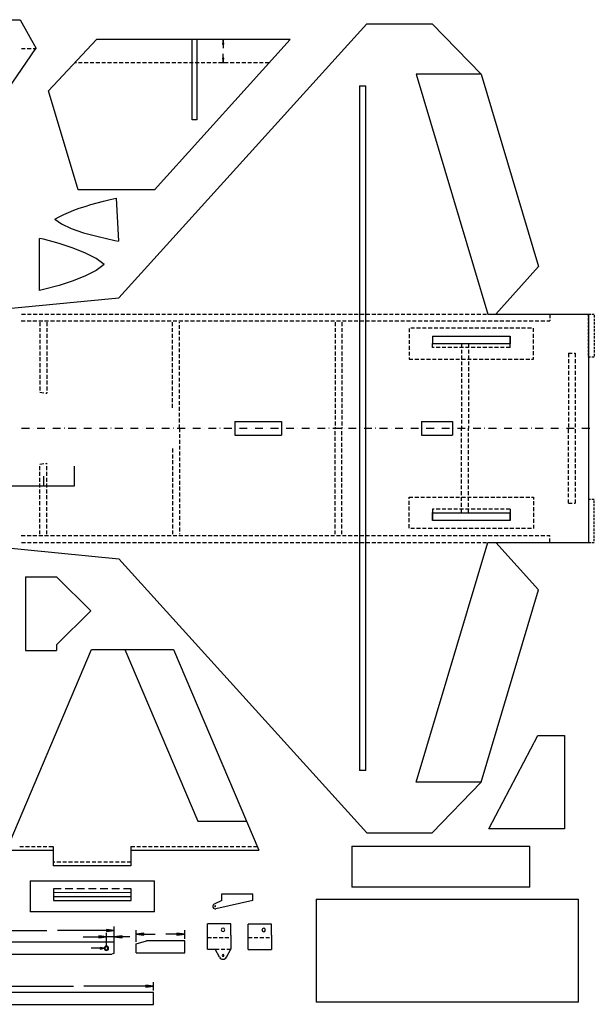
# Model space of a CAD drawing. Header units: feet. Extents: x 165 to 14477, y 395 to 10932.
# Tile 5 of 5: x 8323 to 14477, y 395 to 10932. Entities that reach past the tile are written whole.
import ezdxf

# ---------------------------------------------------------------- set-up
doc = ezdxf.new("R2010")
doc.units = ezdxf.units.FT
doc.header["$MEASUREMENT"] = 0

msp = doc.modelspace()

# ---------------------------------------------------------------- linework, layer by layer
at = {"color": 7}
for p, q in [((7714, 10932), (8327, 10932)), ((8327, 10932), (8500, 10623)), ((9386, 7957), (12040, 10889)), ((12040, 10889), (12739, 10889)), ((12739, 10889), (13265, 10348)), ((8631, 10169), (9146, 10720)), ((11220, 10720), (9146, 10720)), ((10169, 9860), (10169, 10720)), ((10222, 10720), (10222, 9860)), ((10518, 10720), (10460, 10720)), ((10502, 10720), (10495, 10670)), ((10502, 10720), (10495, 10670)), ((10495, 10670), (10508, 10670)), ((10495, 10670), (10508, 10670)), ((10502, 10670), (10502, 10720)), ((10508, 10670), (10502, 10720)), ((10502, 10720), (10502, 10670)), ((10508, 10670), (10502, 10720)), ((10502, 10670), (10502, 10626)), ((10502, 10670), (10502, 10670)), ((10502, 10670), (10502, 10670)), ((11220, 10720), (10761, 10211)), ((8093, 10039), (8495, 10623)), ((10502, 10521), (10502, 10566)), ((10518, 10471), (10460, 10471)), ((10508, 10521), (10495, 10521)), ((10495, 10521), (10502, 10471)), ((10508, 10521), (10495, 10521)), ((10495, 10521), (10502, 10471)), ((10502, 10521), (10502, 10471)), ((10502, 10471), (10508, 10521)), ((10502, 10471), (10502, 10521)), ((10502, 10521), (10502, 10521)), ((10502, 10521), (10502, 10521)), ((10502, 10471), (10508, 10521)), ((13265, 10348), (12569, 10348)), ((12569, 10348), (13337, 7781)), ((13265, 10348), (13881, 8291)), ((11962, 10224), (11962, 2896)), ((11962, 10224), (12032, 10224)), ((12032, 2896), (12032, 10224)), ((8951, 9110), (8631, 10169)), ((10761, 10211), (9767, 9110)), ((10222, 9860), (10169, 9860)), ((9767, 9110), (8951, 9110)), ((9086, 8954), (9153, 8972)), ((9153, 8972), (9221, 8990)), ((9221, 8990), (9293, 9007)), ((9293, 9007), (9355, 9021)), ((9355, 9021), (9381, 8562)), ((8795, 8847), (8847, 8870)), ((8847, 8870), (8902, 8892)), ((8902, 8892), (8961, 8914)), ((8961, 8914), (9023, 8934)), ((9023, 8934), (9086, 8954)), ((8700, 8797), (8745, 8822)), ((8700, 8797), (8772, 8746)), ((8745, 8822), (8795, 8847)), ((8772, 8746), (8875, 8698)), ((8875, 8698), (9006, 8652)), ((9006, 8652), (9164, 8610)), ((8534, 8033), (8534, 8592)), ((8577, 8582), (8534, 8592)), ((8745, 8537), (8577, 8582)), ((8897, 8488), (8745, 8537)), ((9164, 8610), (9343, 8570)), ((9343, 8570), (9381, 8562)), ((9030, 8435), (8897, 8488)), ((9142, 8376), (9030, 8435)), ((9230, 8312), (9142, 8376)), ((9142, 8249), (9030, 8191)), ((9230, 8312), (9142, 8249)), ((13421, 7781), (13881, 8291)), ((8897, 8137), (8745, 8088)), ((9030, 8191), (8897, 8137)), ((8577, 8043), (8534, 8033)), ((8745, 8088), (8577, 8043)), ((7593, 7781), (9386, 7957)), ((13337, 7781), (14415, 7781)), ((14415, 7781), (14415, 5338)), ((12743, 7545), (12743, 7463)), ((12743, 7545), (13576, 7545)), ((12743, 7545), (12743, 7463)), ((13576, 7463), (13576, 7545)), ((13576, 7545), (13576, 7463)), ((13576, 7463), (12743, 7463)), ((14200, 7362), (14241, 7362)), ((14262, 7362), (14273, 7362)), ((8541, 6946), (8582, 6939)), ((8603, 6935), (8615, 6934)), ((10627, 6633), (11126, 6633)), ((10627, 6633), (10627, 6486)), ((11126, 6633), (11126, 6486)), ((12626, 6633), (12958, 6633)), ((12626, 6633), (12626, 6486)), ((12958, 6633), (12958, 6486)), ((10627, 6486), (11126, 6486)), ((12626, 6486), (12958, 6486)), ((8541, 6174), (8582, 6181)), ((8603, 6184), (8615, 6186)), ((8911, 5943), (8911, 6154)), ((8578, 6048), (8578, 5943)), ((7579, 5943), (8911, 5943)), ((14200, 5758), (14241, 5758)), ((14262, 5758), (14273, 5758)), ((12743, 5574), (12743, 5657)), ((12743, 5654), (12743, 5572)), ((12743, 5654), (13576, 5654)), ((12743, 5654), (12743, 5572)), ((13576, 5574), (13576, 5657)), ((13576, 5572), (13576, 5654)), ((13576, 5654), (13576, 5572)), ((13576, 5572), (12743, 5572)), ((7593, 5338), (9386, 5163)), ((12569, 2772), (13337, 5338)), ((13337, 5338), (14415, 5338)), ((13421, 5338), (13881, 4829)), ((9386, 5163), (12040, 2230)), ((8386, 4970), (8559, 4970)), ((8386, 4970), (8386, 4181)), ((8559, 4970), (8719, 4970)), ((8719, 4970), (9084, 4606)), ((13265, 2772), (13881, 4829)), ((8719, 4242), (9084, 4606)), ((8719, 4242), (8719, 4183)), ((8182, 2044), (9093, 4192)), ((8386, 4181), (8719, 4183)), ((9093, 4192), (9972, 4192)), ((9450, 4192), (10231, 2356)), ((9972, 4192), (10886, 2044)), ((13348, 2273), (13873, 3272)), ((13873, 3272), (14159, 3272)), ((14159, 3272), (14159, 2273)), ((12032, 2896), (11962, 2896)), ((13265, 2772), (12569, 2772)), ((12739, 2230), (13265, 2772)), ((10231, 2356), (10753, 2356)), ((12040, 2230), (12739, 2230)), ((14159, 2273), (13348, 2273)), ((8182, 2044), (8681, 2044)), ((8681, 2044), (8681, 1877)), ((9514, 2044), (10886, 2044)), ((9514, 2044), (9514, 1877)), ((11879, 2088), (11879, 1650)), ((11879, 2088), (13786, 2088)), ((13786, 1650), (13786, 2088)), ((9514, 1877), (8681, 1877)), ((8436, 1717), (8436, 1384)), ((8436, 1717), (9768, 1717)), ((9768, 1384), (9768, 1717)), ((9518, 1590), (8685, 1591)), ((8685, 1591), (8685, 1508)), ((9518, 1508), (9518, 1590)), ((13786, 1650), (11879, 1650)), ((8685, 1508), (9518, 1508)), ((10487, 1506), (10406, 1468)), ((10820, 1506), (10423, 1418)), ((10487, 1506), (10487, 1576)), ((10487, 1576), (10820, 1576)), ((10820, 1506), (10820, 1576)), ((9768, 1384), (8436, 1384)), ((10394, 1457), (10391, 1451)), ((10391, 1451), (10391, 1444)), ((10399, 1464), (10394, 1457)), ((10406, 1468), (10399, 1464)), ((10417, 1417), (10419, 1417)), ((10419, 1417), (10420, 1417)), ((10420, 1417), (10422, 1418)), ((10422, 1418), (10423, 1418)), ((8088, 1186), (8614, 1186)), ((9254, 1186), (8727, 1186)), ((9336, 1186), (9254, 1197)), ((9254, 1197), (9254, 1175)), ((9336, 1186), (9254, 1197)), ((9254, 1197), (9254, 1175)), ((9254, 1186), (9336, 1186)), ((9254, 1175), (9336, 1186)), ((9336, 1186), (9254, 1186)), ((9254, 1186), (9254, 1186)), ((9254, 1175), (9336, 1186)), ((9254, 1017), (9254, 1161)), ((9336, 1080), (9336, 1227)), ((9336, 1019), (9336, 1161)), ((9571, 1065), (9571, 1188)), ((10091, 1095), (10091, 1188)), ((9004, 1119), (9170, 1119)), ((9254, 1119), (9170, 1130)), ((9170, 1130), (9170, 1108)), ((9254, 1119), (9170, 1130)), ((9170, 1130), (9170, 1108)), ((9170, 1119), (9254, 1119)), ((9170, 1108), (9254, 1119)), ((9254, 1119), (9170, 1119)), ((9170, 1119), (9170, 1119)), ((9170, 1108), (9254, 1119)), ((9336, 1119), (9254, 1119)), ((9420, 1130), (9336, 1119)), ((9420, 1130), (9336, 1119)), ((9420, 1119), (9336, 1119)), ((9336, 1119), (9420, 1108)), ((9336, 1119), (9420, 1119)), ((9336, 1119), (9420, 1108)), ((9420, 1108), (9420, 1130)), ((9420, 1108), (9420, 1130)), ((9503, 1119), (9420, 1119)), ((9420, 1119), (9420, 1119)), ((9654, 1158), (9571, 1147)), ((9654, 1158), (9571, 1147)), ((9654, 1147), (9571, 1147)), ((9571, 1147), (9654, 1136)), ((9571, 1147), (9654, 1147)), ((9571, 1147), (9654, 1136)), ((9654, 1136), (9654, 1158)), ((9654, 1136), (9654, 1158)), ((9654, 1147), (9774, 1147)), ((9654, 1147), (9654, 1147)), ((10007, 1147), (9887, 1147)), ((10091, 1147), (10007, 1158)), ((10007, 1158), (10007, 1136)), ((10091, 1147), (10007, 1158)), ((10007, 1158), (10007, 1136)), ((10007, 1147), (10091, 1147)), ((10007, 1136), (10091, 1147)), ((10091, 1147), (10007, 1147)), ((10007, 1147), (10007, 1147)), ((10007, 1136), (10091, 1147)), ((9230, 996), (9089, 996)), ((9230, 996), (9186, 1005)), ((9186, 1005), (9186, 987)), ((9230, 996), (9186, 1005)), ((9186, 1005), (9186, 987)), ((9186, 987), (9230, 996)), ((9186, 987), (9230, 996)), ((9186, 987), (9186, 987)), ((9186, 987), (9186, 987)), ((8237, 590), (8899, 590)), ((9673, 590), (9011, 590)), ((9756, 590), (9673, 600)), ((9673, 600), (9673, 579)), ((9756, 590), (9673, 600)), ((9673, 600), (9673, 579)), ((9673, 590), (9756, 590)), ((9673, 579), (9756, 590)), ((9756, 590), (9673, 590)), ((9673, 590), (9673, 590)), ((9673, 579), (9756, 590)), ((9756, 543), (9756, 632))]:
    msp.add_line(p, q, dxfattribs=at)
at = {"color": 5}
for p, q in [((8342, 10623), (8383, 10623)), ((8404, 10623), (8446, 10623)), ((8467, 10623), (8500, 10623)), ((8341, 7708), (8383, 7708)), ((8343, 7781), (8385, 7781)), ((8403, 7708), (8445, 7708)), ((8406, 7781), (8448, 7781)), ((8466, 7708), (8508, 7708)), ((8469, 7781), (8510, 7781)), ((8529, 7708), (8570, 7708)), ((8531, 7781), (8573, 7781)), ((8591, 7708), (8633, 7708)), ((8594, 7781), (8635, 7781)), ((8654, 7708), (8695, 7708)), ((8656, 7781), (8698, 7781)), ((8716, 7708), (8758, 7708)), ((8719, 7781), (8760, 7781)), ((8779, 7708), (8820, 7708)), ((8781, 7781), (8823, 7781)), ((8841, 7708), (8883, 7708)), ((8844, 7781), (8885, 7781)), ((8904, 7708), (8945, 7708)), ((8906, 7781), (8948, 7781)), ((8966, 7708), (9008, 7708)), ((8969, 7781), (9010, 7781)), ((9029, 7708), (9070, 7708)), ((9031, 7781), (9073, 7781)), ((9091, 7708), (9133, 7708)), ((9094, 7781), (9135, 7781)), ((9154, 7708), (9195, 7708)), ((9156, 7781), (9198, 7781)), ((9216, 7708), (9258, 7708)), ((9219, 7781), (9260, 7781)), ((9279, 7708), (9320, 7708)), ((9281, 7781), (9323, 7781)), ((9341, 7708), (9383, 7708)), ((9344, 7781), (9385, 7781)), ((9404, 7708), (9445, 7708)), ((9406, 7781), (9448, 7781)), ((9467, 7708), (9508, 7708)), ((9469, 7781), (9510, 7781)), ((9529, 7708), (9570, 7708)), ((9532, 7781), (9573, 7781)), ((9592, 7708), (9633, 7708)), ((9594, 7781), (9635, 7781)), ((9654, 7708), (9695, 7708)), ((9657, 7781), (9698, 7781)), ((9717, 7708), (9758, 7708)), ((9719, 7781), (9760, 7781)), ((9779, 7708), (9820, 7708)), ((9782, 7781), (9823, 7781)), ((9842, 7708), (9883, 7708)), ((9844, 7781), (9885, 7781)), ((9904, 7708), (9946, 7708)), ((9907, 7781), (9948, 7781)), ((9967, 7708), (10008, 7708)), ((9969, 7781), (10011, 7781)), ((10029, 7708), (10071, 7708)), ((10032, 7781), (10073, 7781)), ((10092, 7708), (10133, 7708)), ((10094, 7781), (10136, 7781)), ((10154, 7708), (10196, 7708)), ((10157, 7781), (10198, 7781)), ((10217, 7708), (10258, 7708)), ((10219, 7781), (10261, 7781)), ((10279, 7708), (10321, 7708)), ((10282, 7781), (10323, 7781)), ((10342, 7708), (10383, 7708)), ((10344, 7781), (10386, 7781)), ((10404, 7708), (10446, 7708)), ((10407, 7781), (10448, 7781)), ((10467, 7708), (10508, 7708)), ((10469, 7781), (10511, 7781)), ((10529, 7708), (10571, 7708)), ((10532, 7781), (10573, 7781)), ((10592, 7708), (10633, 7708)), ((10594, 7781), (10636, 7781)), ((10654, 7708), (10696, 7708)), ((10657, 7781), (10698, 7781)), ((10717, 7708), (10758, 7708)), ((10719, 7781), (10761, 7781)), ((10779, 7708), (10821, 7708)), ((10782, 7781), (10823, 7781)), ((10842, 7708), (10883, 7708)), ((10844, 7781), (10886, 7781)), ((10904, 7708), (10946, 7708)), ((10907, 7781), (10948, 7781)), ((10967, 7708), (11009, 7708)), ((10969, 7781), (11011, 7781)), ((11029, 7708), (11071, 7708)), ((11032, 7781), (11074, 7781)), ((11092, 7708), (11134, 7708)), ((11094, 7781), (11136, 7781)), ((11154, 7708), (11196, 7708)), ((11157, 7781), (11199, 7781)), ((11217, 7708), (11259, 7708)), ((11219, 7781), (11261, 7781)), ((11279, 7708), (11321, 7708)), ((11282, 7781), (11324, 7781)), ((11342, 7708), (11384, 7708)), ((11344, 7781), (11386, 7781)), ((11404, 7708), (11446, 7708)), ((11407, 7781), (11449, 7781)), ((11467, 7708), (11509, 7708)), ((11469, 7781), (11511, 7781)), ((11529, 7708), (11571, 7708)), ((11532, 7781), (11574, 7781)), ((11592, 7708), (11634, 7708)), ((11594, 7781), (11636, 7781)), ((11654, 7708), (11696, 7708)), ((11657, 7781), (11699, 7781)), ((11717, 7708), (11759, 7708)), ((11719, 7781), (11761, 7781)), ((11779, 7708), (11821, 7708)), ((11782, 7781), (11824, 7781)), ((11842, 7708), (11884, 7708)), ((11844, 7781), (11886, 7781)), ((11904, 7708), (11946, 7708)), ((11907, 7781), (11949, 7781)), ((11967, 7708), (12009, 7708)), ((11969, 7781), (12011, 7781)), ((12029, 7708), (12071, 7708)), ((12032, 7781), (12074, 7781)), ((12092, 7708), (12134, 7708)), ((12094, 7781), (12136, 7781)), ((12154, 7708), (12196, 7708)), ((12157, 7781), (12199, 7781)), ((12217, 7708), (12259, 7708)), ((12219, 7781), (12261, 7781)), ((12279, 7708), (12321, 7708)), ((12282, 7781), (12324, 7781)), ((12342, 7708), (12384, 7708)), ((12344, 7781), (12386, 7781)), ((12404, 7708), (12446, 7708)), ((12407, 7781), (12449, 7781)), ((12467, 7708), (12509, 7708)), ((12469, 7781), (12511, 7781)), ((12529, 7708), (12571, 7708)), ((12532, 7781), (12574, 7781)), ((12592, 7708), (12634, 7708)), ((12594, 7781), (12636, 7781)), ((12654, 7708), (12696, 7708)), ((12657, 7781), (12699, 7781)), ((12717, 7708), (12759, 7708)), ((12719, 7781), (12761, 7781)), ((12779, 7708), (12821, 7708)), ((12782, 7781), (12824, 7781)), ((12842, 7708), (12884, 7708)), ((12844, 7781), (12886, 7781)), ((12904, 7708), (12946, 7708)), ((12907, 7781), (12949, 7781)), ((12967, 7708), (13009, 7708)), ((12970, 7781), (13011, 7781)), ((13030, 7708), (13071, 7708)), ((13032, 7781), (13074, 7781)), ((13092, 7708), (13134, 7708)), ((13095, 7781), (13136, 7781)), ((13155, 7708), (13196, 7708)), ((13157, 7781), (13199, 7781)), ((13217, 7708), (13259, 7708)), ((13220, 7781), (13261, 7781)), ((13280, 7708), (13321, 7708)), ((13282, 7781), (13324, 7781)), ((13342, 7708), (13384, 7708)), ((13405, 7708), (13446, 7708)), ((13467, 7708), (13509, 7708)), ((13530, 7708), (13571, 7708)), ((13592, 7708), (13634, 7708)), ((13655, 7708), (13696, 7708)), ((13717, 7708), (13759, 7708)), ((13780, 7708), (13821, 7708)), ((13842, 7708), (13884, 7708)), ((13905, 7708), (13946, 7708)), ((13968, 7708), (13999, 7708)), ((13999, 7781), (13999, 7739)), ((13999, 7719), (13999, 7708)), ((12493, 7628), (12493, 7587)), ((12553, 7632), (12511, 7632)), ((12616, 7632), (12574, 7632)), ((12678, 7632), (12636, 7632)), ((12741, 7632), (12699, 7632)), ((12803, 7632), (12761, 7632)), ((12866, 7632), (12824, 7632)), ((12928, 7632), (12886, 7632)), ((12991, 7632), (12949, 7632)), ((13053, 7632), (13011, 7632)), ((13116, 7632), (13074, 7632)), ((13178, 7632), (13136, 7632)), ((13241, 7632), (13199, 7632)), ((13303, 7632), (13261, 7632)), ((13366, 7632), (13324, 7632)), ((13428, 7632), (13386, 7632)), ((13491, 7632), (13449, 7632)), ((13553, 7632), (13511, 7632)), ((13616, 7632), (13574, 7632)), ((13678, 7632), (13636, 7632)), ((13741, 7632), (13699, 7632)), ((13803, 7632), (13761, 7632)), ((13825, 7632), (13824, 7632)), ((13825, 7592), (13825, 7632)), ((12493, 7566), (12493, 7524)), ((12493, 7503), (12493, 7462)), ((13825, 7529), (13825, 7570)), ((13825, 7467), (13825, 7508)), ((12493, 7441), (12493, 7399)), ((12493, 7378), (12493, 7337)), ((12743, 7425), (12743, 7465)), ((12763, 7425), (12743, 7425)), ((12826, 7425), (12784, 7425)), ((12888, 7425), (12846, 7425)), ((12951, 7425), (12909, 7425)), ((13013, 7425), (12971, 7425)), ((13076, 7425), (13034, 7425)), ((13138, 7425), (13096, 7425)), ((13201, 7425), (13159, 7425)), ((13263, 7425), (13221, 7425)), ((13326, 7425), (13284, 7425)), ((13388, 7425), (13346, 7425)), ((13451, 7425), (13409, 7425)), ((13513, 7425), (13471, 7425)), ((13576, 7425), (13534, 7425)), ((13576, 7425), (13576, 7465)), ((13825, 7404), (13825, 7445)), ((13825, 7342), (13825, 7383)), ((12493, 7316), (12493, 7298)), ((12493, 7298), (12535, 7298)), ((12556, 7298), (12597, 7298)), ((12618, 7298), (12660, 7298)), ((12681, 7298), (12722, 7298)), ((12743, 7298), (12785, 7298)), ((12806, 7298), (12847, 7298)), ((12868, 7298), (12910, 7298)), ((12931, 7298), (12972, 7298)), ((12993, 7298), (13035, 7298)), ((13056, 7298), (13097, 7298)), ((13118, 7298), (13160, 7298)), ((13181, 7298), (13222, 7298)), ((13243, 7298), (13285, 7298)), ((13306, 7298), (13347, 7298)), ((13368, 7298), (13410, 7298)), ((13431, 7298), (13472, 7298)), ((13494, 7298), (13535, 7298)), ((13556, 7298), (13597, 7298)), ((13619, 7298), (13660, 7298)), ((13681, 7298), (13722, 7298)), ((13744, 7298), (13785, 7298)), ((13806, 7298), (13825, 7298)), ((13825, 7298), (13825, 7320)), ((8343, 6560), (8427, 6560)), ((8468, 6560), (8469, 6560)), ((8468, 6559), (8468, 6560)), ((8469, 6559), (8468, 6559)), ((8469, 6560), (8469, 6559)), ((8510, 6560), (8594, 6560)), ((8635, 6560), (8636, 6560)), ((8635, 6559), (8635, 6560)), ((8636, 6559), (8635, 6559)), ((8636, 6560), (8636, 6559)), ((8677, 6560), (8760, 6560)), ((8801, 6560), (8802, 6560)), ((8801, 6559), (8801, 6560)), ((8802, 6559), (8801, 6559)), ((8802, 6560), (8802, 6559)), ((8844, 6560), (8927, 6560)), ((8968, 6560), (8969, 6560)), ((8968, 6559), (8968, 6560)), ((8969, 6559), (8968, 6559)), ((8969, 6560), (8969, 6559)), ((9010, 6560), (9094, 6560)), ((9135, 6560), (9136, 6560)), ((9135, 6559), (9135, 6560)), ((9136, 6559), (9135, 6559)), ((9136, 6560), (9136, 6559)), ((9177, 6560), (9260, 6560)), ((9301, 6560), (9303, 6560)), ((9301, 6559), (9301, 6560)), ((9303, 6559), (9301, 6559)), ((9303, 6560), (9303, 6559)), ((9344, 6560), (9427, 6560)), ((9468, 6560), (9469, 6560)), ((9468, 6559), (9468, 6560)), ((9469, 6559), (9468, 6559)), ((9469, 6560), (9469, 6559)), ((9510, 6560), (9594, 6560)), ((9635, 6560), (9636, 6560)), ((9635, 6559), (9635, 6560)), ((9636, 6559), (9635, 6559)), ((9636, 6560), (9636, 6559)), ((9677, 6560), (9760, 6560)), ((9802, 6560), (9803, 6560)), ((9802, 6559), (9802, 6560)), ((9803, 6559), (9802, 6559)), ((9803, 6560), (9803, 6559)), ((9844, 6560), (9927, 6560)), ((9968, 6560), (9969, 6560)), ((9968, 6559), (9968, 6560)), ((9969, 6559), (9968, 6559)), ((9969, 6560), (9969, 6559)), ((10011, 6560), (10094, 6560)), ((10135, 6560), (10136, 6560)), ((10135, 6559), (10135, 6560)), ((10136, 6559), (10135, 6559)), ((10136, 6560), (10136, 6559)), ((10177, 6560), (10261, 6560)), ((10302, 6560), (10303, 6560)), ((10302, 6559), (10302, 6560)), ((10303, 6559), (10302, 6559)), ((10303, 6560), (10303, 6559)), ((10344, 6560), (10427, 6560)), ((10468, 6560), (10469, 6560)), ((10468, 6559), (10468, 6560)), ((10469, 6559), (10468, 6559)), ((10469, 6560), (10469, 6559)), ((10511, 6560), (10594, 6560)), ((10635, 6560), (10636, 6560)), ((10635, 6559), (10635, 6560)), ((10636, 6559), (10635, 6559)), ((10636, 6560), (10636, 6559)), ((10677, 6560), (10761, 6560)), ((10802, 6560), (10803, 6560)), ((10802, 6559), (10802, 6560)), ((10803, 6559), (10802, 6559)), ((10803, 6560), (10803, 6559)), ((10844, 6560), (10927, 6560)), ((10969, 6560), (10970, 6560)), ((10969, 6559), (10969, 6560)), ((10970, 6559), (10969, 6559)), ((10970, 6560), (10970, 6559)), ((11011, 6560), (11094, 6560)), ((11135, 6560), (11136, 6560)), ((11135, 6559), (11135, 6560)), ((11136, 6559), (11135, 6559)), ((11136, 6560), (11136, 6559)), ((11177, 6560), (11261, 6560)), ((11302, 6560), (11303, 6560)), ((11302, 6559), (11302, 6560)), ((11303, 6559), (11302, 6559)), ((11303, 6560), (11303, 6559)), ((11344, 6560), (11427, 6560)), ((11469, 6560), (11470, 6560)), ((11469, 6559), (11469, 6560)), ((11470, 6559), (11469, 6559)), ((11470, 6560), (11470, 6559)), ((11511, 6560), (11594, 6560)), ((11635, 6560), (11636, 6560)), ((11635, 6559), (11635, 6560)), ((11636, 6559), (11635, 6559)), ((11636, 6560), (11636, 6559)), ((11678, 6560), (11761, 6560)), ((11802, 6560), (11803, 6560)), ((11802, 6559), (11802, 6560)), ((11803, 6559), (11802, 6559)), ((11803, 6560), (11803, 6559)), ((11844, 6560), (11928, 6560)), ((11969, 6560), (11970, 6560)), ((11969, 6559), (11969, 6560)), ((11970, 6559), (11969, 6559)), ((11970, 6560), (11970, 6559)), ((12011, 6560), (12094, 6560)), ((12135, 6560), (12137, 6560)), ((12135, 6559), (12135, 6560)), ((12137, 6559), (12135, 6559)), ((12137, 6560), (12137, 6559)), ((12178, 6560), (12261, 6560)), ((12302, 6560), (12303, 6560)), ((12302, 6559), (12302, 6560)), ((12303, 6559), (12302, 6559)), ((12303, 6560), (12303, 6559)), ((12344, 6560), (12428, 6560)), ((12469, 6560), (12470, 6560)), ((12469, 6559), (12469, 6560)), ((12470, 6559), (12469, 6559)), ((12470, 6560), (12470, 6559)), ((12511, 6560), (12594, 6560)), ((12636, 6560), (12637, 6560)), ((12636, 6559), (12636, 6560)), ((12637, 6559), (12636, 6559)), ((12637, 6560), (12637, 6559)), ((12678, 6560), (12761, 6560)), ((12802, 6560), (12803, 6560)), ((12802, 6559), (12802, 6560)), ((12803, 6559), (12802, 6559)), ((12803, 6560), (12803, 6559)), ((12844, 6560), (12928, 6560)), ((12969, 6560), (12970, 6560)), ((12969, 6559), (12969, 6560)), ((12970, 6559), (12969, 6559)), ((12970, 6560), (12970, 6559)), ((13011, 6560), (13095, 6560)), ((13136, 6560), (13137, 6560)), ((13136, 6559), (13136, 6560)), ((13137, 6559), (13136, 6559)), ((13137, 6560), (13137, 6559)), ((13178, 6560), (13261, 6560)), ((13302, 6560), (13303, 6560)), ((13302, 6559), (13302, 6560)), ((13303, 6559), (13302, 6559)), ((13303, 6560), (13303, 6559)), ((13345, 6560), (13428, 6560)), ((13469, 6560), (13470, 6560)), ((13469, 6559), (13469, 6560)), ((13470, 6559), (13469, 6559)), ((13470, 6560), (13470, 6559)), ((13511, 6560), (13595, 6560)), ((13636, 6560), (13637, 6560)), ((13636, 6559), (13636, 6560)), ((13637, 6559), (13636, 6559)), ((13637, 6560), (13637, 6559)), ((13678, 6560), (13761, 6560)), ((13802, 6560), (13804, 6560)), ((13802, 6559), (13802, 6560)), ((13804, 6559), (13802, 6559)), ((13804, 6560), (13804, 6559)), ((13845, 6560), (13928, 6560)), ((13969, 6560), (13970, 6560)), ((13969, 6559), (13969, 6560)), ((13970, 6559), (13969, 6559)), ((13970, 6560), (13970, 6559)), ((14011, 6560), (14095, 6560)), ((14136, 6560), (14137, 6560)), ((14136, 6559), (14136, 6560)), ((14137, 6559), (14136, 6559)), ((14137, 6560), (14137, 6559)), ((14178, 6560), (14261, 6560)), ((14303, 6560), (14304, 6560)), ((14303, 6559), (14303, 6560)), ((14304, 6559), (14303, 6559)), ((14304, 6560), (14304, 6559)), ((14345, 6560), (14428, 6560)), ((12493, 5821), (12535, 5821)), ((12493, 5804), (12493, 5821)), ((12556, 5821), (12597, 5821)), ((12618, 5821), (12660, 5821)), ((12681, 5821), (12722, 5821)), ((12743, 5821), (12785, 5821)), ((12806, 5821), (12847, 5821)), ((12868, 5821), (12910, 5821)), ((12931, 5821), (12972, 5821)), ((12993, 5821), (13035, 5821)), ((13056, 5821), (13097, 5821)), ((13118, 5821), (13160, 5821)), ((13181, 5821), (13222, 5821)), ((13243, 5821), (13285, 5821)), ((13306, 5821), (13347, 5821)), ((13368, 5821), (13410, 5821)), ((13431, 5821), (13472, 5821)), ((13494, 5821), (13535, 5821)), ((13556, 5821), (13597, 5821)), ((13619, 5821), (13660, 5821)), ((13681, 5821), (13722, 5821)), ((13744, 5821), (13785, 5821)), ((13806, 5821), (13825, 5821)), ((13825, 5821), (13825, 5799)), ((12493, 5741), (12493, 5783)), ((12493, 5679), (12493, 5721)), ((12763, 5694), (12743, 5694)), ((12743, 5694), (12743, 5654)), ((12826, 5694), (12784, 5694)), ((12888, 5694), (12846, 5694)), ((12951, 5694), (12909, 5694)), ((13013, 5694), (12971, 5694)), ((13076, 5694), (13034, 5694)), ((13138, 5694), (13096, 5694)), ((13201, 5694), (13159, 5694)), ((13263, 5694), (13221, 5694)), ((13326, 5694), (13284, 5694)), ((13388, 5694), (13346, 5694)), ((13451, 5694), (13409, 5694)), ((13513, 5694), (13471, 5694)), ((13576, 5694), (13534, 5694)), ((13576, 5694), (13576, 5654)), ((13825, 5778), (13825, 5737)), ((13825, 5716), (13825, 5674)), ((12493, 5616), (12493, 5658)), ((12493, 5554), (12493, 5596)), ((13825, 5653), (13825, 5612)), ((13825, 5591), (13825, 5549)), ((12493, 5491), (12493, 5533)), ((12553, 5488), (12511, 5488)), ((12616, 5488), (12574, 5488)), ((12678, 5488), (12636, 5488)), ((12741, 5488), (12699, 5488)), ((12803, 5488), (12761, 5488)), ((12866, 5488), (12824, 5488)), ((12928, 5488), (12886, 5488)), ((12991, 5488), (12949, 5488)), ((13053, 5488), (13011, 5488)), ((13116, 5488), (13074, 5488)), ((13178, 5488), (13136, 5488)), ((13241, 5488), (13199, 5488)), ((13303, 5488), (13261, 5488)), ((13366, 5488), (13324, 5488)), ((13428, 5488), (13386, 5488)), ((13491, 5488), (13449, 5488)), ((13553, 5488), (13511, 5488)), ((13616, 5488), (13574, 5488)), ((13678, 5488), (13636, 5488)), ((13741, 5488), (13699, 5488)), ((13803, 5488), (13761, 5488)), ((13825, 5488), (13824, 5488)), ((13825, 5528), (13825, 5488)), ((8341, 5412), (8383, 5412)), ((8403, 5412), (8445, 5412)), ((8466, 5412), (8508, 5412)), ((8529, 5412), (8570, 5412)), ((8591, 5412), (8633, 5412)), ((8654, 5412), (8695, 5412)), ((8716, 5412), (8758, 5412)), ((8779, 5412), (8820, 5412)), ((8841, 5412), (8883, 5412)), ((8904, 5412), (8945, 5412)), ((8966, 5412), (9008, 5412)), ((9029, 5412), (9070, 5412)), ((9091, 5412), (9133, 5412)), ((9154, 5412), (9195, 5412)), ((9216, 5412), (9258, 5412)), ((9279, 5412), (9320, 5412)), ((9341, 5412), (9383, 5412)), ((9404, 5412), (9445, 5412)), ((9467, 5412), (9508, 5412)), ((9529, 5412), (9570, 5412)), ((9592, 5412), (9633, 5412)), ((9654, 5412), (9695, 5412)), ((9717, 5412), (9758, 5412)), ((9779, 5412), (9820, 5412)), ((9842, 5412), (9883, 5412)), ((9904, 5412), (9946, 5412)), ((9967, 5412), (10008, 5412)), ((10029, 5412), (10071, 5412)), ((10092, 5412), (10133, 5412)), ((10154, 5412), (10196, 5412)), ((10217, 5412), (10258, 5412)), ((10279, 5412), (10321, 5412)), ((10342, 5412), (10383, 5412)), ((10404, 5412), (10446, 5412)), ((10467, 5412), (10508, 5412)), ((10529, 5412), (10571, 5412)), ((10592, 5412), (10633, 5412)), ((10654, 5412), (10696, 5412)), ((10717, 5412), (10758, 5412)), ((10779, 5412), (10821, 5412)), ((10842, 5412), (10883, 5412)), ((10904, 5412), (10946, 5412)), ((10967, 5412), (11009, 5412)), ((11029, 5412), (11071, 5412)), ((11092, 5412), (11134, 5412)), ((11154, 5412), (11196, 5412)), ((11217, 5412), (11259, 5412)), ((11279, 5412), (11321, 5412)), ((11342, 5412), (11384, 5412)), ((11404, 5412), (11446, 5412)), ((11467, 5412), (11509, 5412)), ((11529, 5412), (11571, 5412)), ((11592, 5412), (11634, 5412)), ((11654, 5412), (11696, 5412)), ((11717, 5412), (11759, 5412)), ((11779, 5412), (11821, 5412)), ((11842, 5412), (11884, 5412)), ((11904, 5412), (11946, 5412)), ((11967, 5412), (12009, 5412)), ((12029, 5412), (12071, 5412)), ((12092, 5412), (12134, 5412)), ((12154, 5412), (12196, 5412)), ((12217, 5412), (12259, 5412)), ((12279, 5412), (12321, 5412)), ((12342, 5412), (12384, 5412)), ((12404, 5412), (12446, 5412)), ((12467, 5412), (12509, 5412)), ((12529, 5412), (12571, 5412)), ((12592, 5412), (12634, 5412)), ((12654, 5412), (12696, 5412)), ((12717, 5412), (12759, 5412)), ((12779, 5412), (12821, 5412)), ((12842, 5412), (12884, 5412)), ((12904, 5412), (12946, 5412)), ((12967, 5412), (13009, 5412)), ((13030, 5412), (13071, 5412)), ((13092, 5412), (13134, 5412)), ((13155, 5412), (13196, 5412)), ((13217, 5412), (13259, 5412)), ((13280, 5412), (13321, 5412)), ((13342, 5412), (13384, 5412)), ((13405, 5412), (13446, 5412)), ((13467, 5412), (13509, 5412)), ((13530, 5412), (13571, 5412)), ((13592, 5412), (13634, 5412)), ((13655, 5412), (13696, 5412)), ((13717, 5412), (13759, 5412)), ((13780, 5412), (13821, 5412)), ((13842, 5412), (13884, 5412)), ((13905, 5412), (13946, 5412)), ((13968, 5412), (13999, 5412)), ((13999, 5401), (13999, 5412)), ((13999, 5338), (13999, 5380)), ((8343, 5338), (8385, 5338)), ((8406, 5338), (8448, 5338)), ((8469, 5338), (8510, 5338)), ((8531, 5338), (8573, 5338)), ((8594, 5338), (8635, 5338)), ((8656, 5338), (8698, 5338)), ((8719, 5338), (8760, 5338)), ((8781, 5338), (8823, 5338)), ((8844, 5338), (8885, 5338)), ((8906, 5338), (8948, 5338)), ((8969, 5338), (9010, 5338)), ((9031, 5338), (9073, 5338)), ((9094, 5338), (9135, 5338)), ((9156, 5338), (9198, 5338)), ((9219, 5338), (9260, 5338)), ((9281, 5338), (9323, 5338)), ((9344, 5338), (9385, 5338)), ((9406, 5338), (9448, 5338)), ((9469, 5338), (9510, 5338)), ((9532, 5338), (9573, 5338)), ((9594, 5338), (9635, 5338)), ((9657, 5338), (9698, 5338)), ((9719, 5338), (9760, 5338)), ((9782, 5338), (9823, 5338)), ((9844, 5338), (9885, 5338)), ((9907, 5338), (9948, 5338)), ((9969, 5338), (10011, 5338)), ((10032, 5338), (10073, 5338)), ((10094, 5338), (10136, 5338)), ((10157, 5338), (10198, 5338)), ((10219, 5338), (10261, 5338)), ((10282, 5338), (10323, 5338)), ((10344, 5338), (10386, 5338)), ((10407, 5338), (10448, 5338)), ((10469, 5338), (10511, 5338)), ((10532, 5338), (10573, 5338)), ((10594, 5338), (10636, 5338)), ((10657, 5338), (10698, 5338)), ((10719, 5338), (10761, 5338)), ((10782, 5338), (10823, 5338)), ((10844, 5338), (10886, 5338)), ((10907, 5338), (10948, 5338)), ((10969, 5338), (11011, 5338)), ((11032, 5338), (11074, 5338)), ((11094, 5338), (11136, 5338)), ((11157, 5338), (11199, 5338)), ((11219, 5338), (11261, 5338)), ((11282, 5338), (11324, 5338)), ((11344, 5338), (11386, 5338)), ((11407, 5338), (11449, 5338)), ((11469, 5338), (11511, 5338)), ((11532, 5338), (11574, 5338)), ((11594, 5338), (11636, 5338)), ((11657, 5338), (11699, 5338)), ((11719, 5338), (11761, 5338)), ((11782, 5338), (11824, 5338)), ((11844, 5338), (11886, 5338)), ((11907, 5338), (11949, 5338)), ((11969, 5338), (12011, 5338)), ((12032, 5338), (12074, 5338)), ((12094, 5338), (12136, 5338)), ((12157, 5338), (12199, 5338)), ((12219, 5338), (12261, 5338)), ((12282, 5338), (12324, 5338)), ((12344, 5338), (12386, 5338)), ((12407, 5338), (12449, 5338)), ((12469, 5338), (12511, 5338)), ((12532, 5338), (12574, 5338)), ((12594, 5338), (12636, 5338)), ((12657, 5338), (12699, 5338)), ((12719, 5338), (12761, 5338)), ((12782, 5338), (12824, 5338)), ((12844, 5338), (12886, 5338)), ((12907, 5338), (12949, 5338)), ((12970, 5338), (13011, 5338)), ((13032, 5338), (13074, 5338)), ((13095, 5338), (13136, 5338)), ((13157, 5338), (13199, 5338)), ((13220, 5338), (13261, 5338)), ((13282, 5338), (13324, 5338)), ((11500, 1519), (11500, 420)), ((11500, 1519), (14308, 1519)), ((14308, 420), (14308, 1519)), ((10585, 1255), (10335, 1255)), ((10335, 985), (10335, 1255)), ((10585, 1137), (10585, 1255)), ((11021, 1253), (10771, 1253)), ((10771, 983), (10771, 1253)), ((11021, 1135), (11021, 1253)), ((9336, 1059), (8005, 1059)), ((9336, 941), (9336, 1059)), ((9571, 1044), (9683, 1074)), ((9840, 1074), (9683, 1074)), ((10091, 1074), (9840, 1074)), ((10091, 948), (10091, 1074)), ((10335, 1109), (10377, 1109)), ((10397, 1109), (10439, 1109)), ((10460, 1109), (10502, 1109)), ((10522, 1109), (10564, 1109)), ((10585, 1137), (10585, 985)), ((10771, 1109), (10812, 1109)), ((10833, 1109), (10875, 1109)), ((10896, 1109), (10937, 1109)), ((10958, 1109), (11000, 1109)), ((11021, 1135), (11021, 983)), ((9238, 1002), (9237, 996)), ((9237, 996), (9238, 989)), ((9241, 1007), (9238, 1002)), ((9238, 989), (9242, 983)), ((9247, 1011), (9241, 1007)), ((9242, 983), (9247, 980)), ((9253, 1012), (9247, 1011)), ((9247, 980), (9253, 979)), ((9262, 1017), (9253, 1018)), ((9253, 973), (9262, 975)), ((9269, 1013), (9262, 1017)), ((9262, 975), (9271, 980)), ((9275, 1005), (9269, 1013)), ((9271, 980), (9275, 987)), ((9276, 996), (9275, 1005)), ((9275, 987), (9276, 996)), ((9571, 948), (9571, 1044)), ((10335, 985), (10418, 985)), ((10464, 899), (10418, 985)), ((10418, 985), (10459, 985)), ((10481, 985), (10522, 985)), ((10538, 899), (10585, 985)), ((10543, 985), (10585, 985)), ((10771, 983), (11021, 983)), ((8005, 932), (9310, 932)), ((9336, 941), (9314, 932)), ((9571, 948), (9840, 948)), ((9840, 948), (10091, 948)), ((10501, 877), (10512, 879)), ((10512, 879), (10524, 884)), ((10524, 884), (10531, 891)), ((10531, 891), (10537, 899)), ((9756, 522), (8154, 522)), ((9756, 395), (9756, 522)), ((8154, 395), (9756, 395)), ((14308, 420), (11500, 420))]:
    msp.add_line(p, q, dxfattribs=at)
at = {"color": 6}
for p, q in [((8932, 10471), (8913, 10471)), ((8994, 10471), (8953, 10471)), ((9057, 10471), (9015, 10471)), ((9119, 10471), (9078, 10471)), ((9182, 10471), (9140, 10471)), ((9244, 10471), (9203, 10471)), ((9307, 10471), (9265, 10471)), ((9369, 10471), (9328, 10471)), ((9432, 10471), (9390, 10471)), ((9494, 10471), (9453, 10471)), ((9557, 10471), (9515, 10471)), ((9619, 10471), (9578, 10471)), ((9682, 10471), (9640, 10471)), ((9744, 10471), (9703, 10471)), ((9807, 10471), (9765, 10471)), ((9869, 10471), (9828, 10471)), ((9932, 10471), (9890, 10471)), ((9994, 10471), (9953, 10471)), ((10057, 10471), (10016, 10471)), ((10119, 10471), (10078, 10471)), ((10182, 10471), (10141, 10471)), ((10244, 10471), (10203, 10471)), ((10307, 10471), (10266, 10471)), ((10369, 10471), (10328, 10471)), ((10432, 10471), (10391, 10471)), ((10495, 10471), (10453, 10471)), ((10557, 10471), (10516, 10471)), ((10620, 10471), (10578, 10471)), ((10682, 10471), (10641, 10471)), ((10745, 10471), (10703, 10471)), ((10807, 10471), (10766, 10471)), ((10870, 10471), (10828, 10471)), ((10932, 10471), (10891, 10471)), ((10995, 10471), (10953, 10471))]:
    msp.add_line(p, q, dxfattribs=at)
at = {"color": 1}
for p, q in [((8541, 7695), (8541, 7653)), ((8615, 7695), (8615, 7653)), ((9961, 7653), (9961, 7695)), ((10034, 7685), (10034, 7695)), ((11701, 7695), (11701, 7653)), ((11774, 7695), (11774, 7653)), ((8541, 7632), (8541, 7590)), ((8615, 7632), (8615, 7590)), ((9961, 7590), (9961, 7632)), ((10034, 7623), (10034, 7664)), ((10034, 7560), (10034, 7602)), ((11701, 7632), (11701, 7590)), ((11774, 7632), (11774, 7590)), ((8541, 7570), (8541, 7528)), ((8541, 7507), (8541, 7465)), ((8615, 7570), (8615, 7528)), ((8615, 7507), (8615, 7465)), ((9961, 7528), (9961, 7570)), ((9961, 7465), (9961, 7507)), ((10034, 7498), (10034, 7539)), ((11701, 7570), (11701, 7528)), ((11701, 7507), (11701, 7465)), ((11774, 7570), (11774, 7528)), ((11774, 7507), (11774, 7465)), ((8541, 7445), (8541, 7403)), ((8541, 7382), (8541, 7340)), ((8615, 7445), (8615, 7403)), ((8615, 7382), (8615, 7340)), ((9961, 7403), (9961, 7445)), ((9961, 7340), (9961, 7382)), ((10034, 7435), (10034, 7477)), ((10034, 7373), (10034, 7414)), ((11701, 7445), (11701, 7403)), ((11701, 7382), (11701, 7340)), ((11774, 7445), (11774, 7403)), ((11774, 7382), (11774, 7340)), ((13056, 7463), (13056, 7421)), ((13056, 7400), (13056, 7359)), ((13129, 7463), (13129, 7421)), ((13129, 7400), (13129, 7359)), ((8541, 7320), (8541, 7278)), ((8615, 7320), (8615, 7278)), ((9961, 7278), (9961, 7320)), ((10034, 7310), (10034, 7352)), ((10034, 7248), (10034, 7289)), ((11701, 7320), (11701, 7278)), ((11774, 7320), (11774, 7278)), ((13056, 7338), (13056, 7296)), ((13056, 7275), (13056, 7234)), ((13129, 7338), (13129, 7296)), ((13129, 7275), (13129, 7234)), ((14200, 7362), (14200, 7320)), ((14200, 7299), (14200, 7258)), ((14273, 7362), (14273, 7320)), ((14273, 7362), (14273, 7320)), ((14273, 7299), (14273, 7258)), ((14273, 7299), (14273, 7258)), ((8541, 7257), (8541, 7215)), ((8541, 7195), (8541, 7153)), ((8615, 7257), (8615, 7215)), ((8615, 7195), (8615, 7153)), ((9961, 7215), (9961, 7257)), ((9961, 7153), (9961, 7195)), ((10034, 7185), (10034, 7226)), ((11701, 7257), (11701, 7215)), ((11701, 7195), (11701, 7153)), ((11774, 7257), (11774, 7215)), ((11774, 7195), (11774, 7153)), ((13056, 7213), (13056, 7171)), ((13129, 7213), (13129, 7171)), ((14200, 7236), (14200, 7195)), ((14200, 7174), (14200, 7133)), ((14273, 7236), (14273, 7195)), ((14273, 7236), (14273, 7195)), ((14273, 7174), (14273, 7133)), ((14273, 7174), (14273, 7133)), ((8541, 7132), (8541, 7090)), ((8541, 7070), (8541, 7028)), ((8615, 7132), (8615, 7090)), ((8615, 7070), (8615, 7028)), ((9961, 7090), (9961, 7132)), ((9961, 7028), (9961, 7070)), ((10034, 7123), (10034, 7164)), ((10034, 7060), (10034, 7101)), ((11701, 7132), (11701, 7090)), ((11701, 7070), (11701, 7028)), ((11774, 7132), (11774, 7090)), ((11774, 7070), (11774, 7028)), ((13056, 7150), (13056, 7109)), ((13056, 7088), (13056, 7046)), ((13129, 7150), (13129, 7109)), ((13129, 7088), (13129, 7046)), ((14200, 7111), (14200, 7070)), ((14273, 7111), (14273, 7070)), ((14273, 7111), (14273, 7070)), ((8541, 7007), (8541, 6965)), ((8615, 7007), (8615, 6965)), ((9961, 6965), (9961, 7007)), ((10034, 6998), (10034, 7039)), ((10034, 6935), (10034, 6976)), ((11701, 7007), (11701, 6965)), ((11774, 7007), (11774, 6965)), ((13056, 7025), (13056, 6984)), ((13056, 6963), (13056, 6921)), ((13129, 7025), (13129, 6984)), ((13129, 6963), (13129, 6921)), ((14200, 7049), (14200, 7008)), ((14200, 6986), (14200, 6945)), ((14273, 7049), (14273, 7008)), ((14273, 7049), (14273, 7008)), ((14273, 6986), (14273, 6945)), ((14273, 6986), (14273, 6945)), ((8615, 6945), (8615, 6934)), ((9961, 6903), (9961, 6945)), ((9961, 6840), (9961, 6882)), ((10034, 6873), (10034, 6914)), ((10034, 6810), (10034, 6851)), ((11701, 6945), (11701, 6903)), ((11701, 6882), (11701, 6840)), ((11774, 6945), (11774, 6903)), ((11774, 6882), (11774, 6840)), ((13056, 6900), (13056, 6859)), ((13129, 6900), (13129, 6859)), ((14200, 6924), (14200, 6883)), ((14200, 6861), (14200, 6820)), ((14273, 6924), (14273, 6883)), ((14273, 6924), (14273, 6883)), ((14273, 6861), (14273, 6820)), ((14273, 6861), (14273, 6820)), ((9961, 6778), (9961, 6820)), ((10034, 6747), (10034, 6789)), ((11701, 6820), (11701, 6778)), ((11701, 6757), (11701, 6715)), ((11774, 6820), (11774, 6778)), ((11774, 6757), (11774, 6715)), ((13056, 6838), (13056, 6796)), ((13056, 6775), (13056, 6734)), ((13129, 6838), (13129, 6796)), ((13129, 6775), (13129, 6734)), ((14200, 6799), (14200, 6757)), ((14273, 6799), (14273, 6757)), ((14273, 6799), (14273, 6757)), ((10034, 6685), (10034, 6726)), ((10034, 6622), (10034, 6664)), ((11701, 6695), (11701, 6653)), ((11774, 6695), (11774, 6653)), ((13056, 6712), (13056, 6671)), ((13056, 6650), (13056, 6609)), ((13129, 6712), (13129, 6671)), ((13129, 6650), (13129, 6609)), ((14200, 6736), (14200, 6695)), ((14200, 6674), (14200, 6632)), ((14273, 6736), (14273, 6695)), ((14273, 6736), (14273, 6695)), ((14273, 6674), (14273, 6632)), ((14273, 6674), (14273, 6632)), ((10034, 6560), (10034, 6601)), ((10034, 6560), (10034, 6518)), ((11701, 6632), (11701, 6590)), ((11701, 6570), (11701, 6560)), ((11701, 6550), (11701, 6560)), ((11774, 6632), (11774, 6590)), ((11774, 6570), (11774, 6560)), ((11774, 6550), (11774, 6560)), ((13056, 6587), (13056, 6560)), ((13056, 6532), (13056, 6560)), ((13129, 6587), (13129, 6560)), ((13129, 6532), (13129, 6560)), ((14200, 6611), (14200, 6570)), ((14200, 6508), (14200, 6550)), ((14273, 6611), (14273, 6570)), ((14273, 6611), (14273, 6570)), ((14273, 6549), (14273, 6507)), ((10034, 6497), (10034, 6456)), ((10034, 6435), (10034, 6393)), ((11701, 6487), (11701, 6529)), ((11701, 6425), (11701, 6467)), ((11774, 6487), (11774, 6529)), ((11774, 6425), (11774, 6467)), ((13056, 6470), (13056, 6511)), ((13056, 6407), (13056, 6449)), ((13129, 6470), (13129, 6511)), ((13129, 6407), (13129, 6449)), ((14200, 6446), (14200, 6487)), ((14273, 6486), (14273, 6445)), ((9961, 6342), (9961, 6300)), ((10034, 6372), (10034, 6331)), ((11701, 6362), (11701, 6404)), ((11701, 6300), (11701, 6342)), ((11774, 6362), (11774, 6404)), ((11774, 6300), (11774, 6342)), ((13056, 6345), (13056, 6386)), ((13056, 6282), (13056, 6324)), ((13129, 6345), (13129, 6386)), ((13129, 6282), (13129, 6324)), ((14200, 6383), (14200, 6425)), ((14200, 6321), (14200, 6362)), ((14273, 6424), (14273, 6382)), ((14273, 6361), (14273, 6320)), ((9961, 6279), (9961, 6237)), ((9961, 6217), (9961, 6175)), ((10034, 6310), (10034, 6268)), ((10034, 6247), (10034, 6206)), ((11701, 6237), (11701, 6279)), ((11701, 6175), (11701, 6217)), ((11774, 6237), (11774, 6279)), ((11774, 6175), (11774, 6217)), ((13056, 6220), (13056, 6261)), ((13129, 6220), (13129, 6261)), ((14200, 6258), (14200, 6300)), ((14200, 6196), (14200, 6237)), ((14273, 6299), (14273, 6257)), ((14273, 6236), (14273, 6195)), ((8541, 6112), (8541, 6154)), ((8615, 6175), (8615, 6186)), ((8615, 6112), (8615, 6154)), ((9961, 6154), (9961, 6112)), ((10034, 6185), (10034, 6143)), ((10034, 6122), (10034, 6081)), ((11701, 6112), (11701, 6154)), ((11774, 6112), (11774, 6154)), ((13056, 6157), (13056, 6198)), ((13056, 6095), (13056, 6136)), ((13129, 6157), (13129, 6198)), ((13129, 6095), (13129, 6136)), ((14200, 6133), (14200, 6175)), ((14200, 6071), (14200, 6112)), ((14273, 6174), (14273, 6132)), ((14273, 6111), (14273, 6070)), ((8541, 6050), (8541, 6092)), ((8541, 5987), (8541, 6029)), ((8615, 6050), (8615, 6092)), ((8615, 5987), (8615, 6029)), ((9961, 6092), (9961, 6050)), ((9961, 6029), (9961, 5987)), ((10034, 6060), (10034, 6018)), ((11701, 6050), (11701, 6092)), ((11701, 5987), (11701, 6029)), ((11774, 6050), (11774, 6092)), ((11774, 5987), (11774, 6029)), ((13056, 6032), (13056, 6073)), ((13056, 5970), (13056, 6011)), ((13129, 6032), (13129, 6073)), ((13129, 5970), (13129, 6011)), ((14200, 6008), (14200, 6050)), ((14273, 6049), (14273, 6007)), ((8541, 5925), (8541, 5967)), ((8541, 5862), (8541, 5904)), ((8615, 5925), (8615, 5967)), ((8615, 5862), (8615, 5904)), ((9961, 5967), (9961, 5925)), ((9961, 5904), (9961, 5862)), ((10034, 5997), (10034, 5956)), ((10034, 5935), (10034, 5893)), ((11701, 5925), (11701, 5967)), ((11701, 5862), (11701, 5904)), ((11774, 5925), (11774, 5967)), ((11774, 5862), (11774, 5904)), ((13056, 5907), (13056, 5948)), ((13129, 5907), (13129, 5948)), ((14200, 5946), (14200, 5987)), ((14200, 5883), (14200, 5925)), ((14273, 5986), (14273, 5945)), ((14273, 5924), (14273, 5882)), ((8541, 5800), (8541, 5842)), ((8615, 5800), (8615, 5842)), ((9961, 5842), (9961, 5800)), ((10034, 5872), (10034, 5831)), ((10034, 5809), (10034, 5768)), ((11701, 5800), (11701, 5842)), ((11774, 5800), (11774, 5842)), ((13056, 5845), (13056, 5886)), ((13056, 5782), (13056, 5823)), ((13129, 5845), (13129, 5886)), ((13129, 5782), (13129, 5823)), ((14200, 5821), (14200, 5862)), ((14200, 5758), (14200, 5799)), ((14273, 5861), (14273, 5820)), ((14273, 5799), (14273, 5758)), ((8541, 5737), (8541, 5779)), ((8541, 5675), (8541, 5717)), ((8615, 5737), (8615, 5779)), ((8615, 5675), (8615, 5717)), ((9961, 5779), (9961, 5737)), ((9961, 5717), (9961, 5675)), ((10034, 5747), (10034, 5706)), ((11701, 5737), (11701, 5779)), ((11701, 5675), (11701, 5717)), ((11774, 5737), (11774, 5779)), ((11774, 5675), (11774, 5717)), ((13056, 5719), (13056, 5761)), ((13056, 5657), (13056, 5698)), ((13129, 5719), (13129, 5761)), ((13129, 5657), (13129, 5698)), ((8541, 5612), (8541, 5654)), ((8541, 5550), (8541, 5592)), ((8615, 5612), (8615, 5654)), ((8615, 5550), (8615, 5592)), ((9961, 5654), (9961, 5612)), ((9961, 5592), (9961, 5550)), ((10034, 5684), (10034, 5643)), ((10034, 5622), (10034, 5581)), ((11701, 5612), (11701, 5654)), ((11701, 5550), (11701, 5592)), ((11774, 5612), (11774, 5654)), ((11774, 5550), (11774, 5592)), ((8541, 5487), (8541, 5529)), ((8615, 5487), (8615, 5529)), ((9961, 5529), (9961, 5487)), ((10034, 5559), (10034, 5518)), ((10034, 5497), (10034, 5456)), ((11701, 5487), (11701, 5529)), ((11774, 5487), (11774, 5529)), ((8541, 5425), (8541, 5467)), ((8615, 5425), (8615, 5467)), ((9961, 5467), (9961, 5425)), ((10034, 5434), (10034, 5425)), ((11701, 5425), (11701, 5467)), ((11774, 5425), (11774, 5467))]:
    msp.add_line(p, q, dxfattribs=at)
at = {"color": 190}
for p, q in [((14415, 7781), (14440, 7781)), ((14415, 7750), (14415, 7775)), ((14415, 7712), (14415, 7737)), ((14415, 7675), (14415, 7700)), ((14452, 7781), (14477, 7781)), ((14477, 7769), (14477, 7744)), ((14477, 7731), (14477, 7706)), ((14477, 7694), (14477, 7669)), ((14415, 7637), (14415, 7662)), ((14415, 7600), (14415, 7625)), ((14415, 7562), (14415, 7587)), ((14477, 7656), (14477, 7631)), ((14477, 7619), (14477, 7594)), ((14415, 7525), (14415, 7550)), ((14415, 7487), (14415, 7512)), ((14477, 7581), (14477, 7556)), ((14477, 7544), (14477, 7519)), ((14477, 7506), (14477, 7481)), ((14415, 7450), (14415, 7475)), ((14415, 7412), (14415, 7437)), ((14415, 7375), (14415, 7400)), ((14477, 7469), (14477, 7444)), ((14477, 7431), (14477, 7406)), ((14477, 7394), (14477, 7369)), ((14415, 7337), (14415, 7362)), ((14415, 7322), (14415, 7325)), ((14437, 7322), (14415, 7322)), ((14474, 7322), (14449, 7322)), ((14477, 7356), (14477, 7331)), ((14437, 5798), (14415, 5798)), ((14415, 5798), (14415, 5795)), ((14474, 5798), (14449, 5798)), ((14415, 5782), (14415, 5757)), ((14415, 5745), (14415, 5720)), ((14415, 5707), (14415, 5682)), ((14477, 5763), (14477, 5788)), ((14477, 5726), (14477, 5751)), ((14477, 5688), (14477, 5713)), ((14415, 5670), (14415, 5645)), ((14415, 5632), (14415, 5607)), ((14415, 5595), (14415, 5570)), ((14477, 5651), (14477, 5676)), ((14477, 5613), (14477, 5638)), ((14477, 5576), (14477, 5601)), ((14415, 5557), (14415, 5532)), ((14415, 5520), (14415, 5495)), ((14415, 5482), (14415, 5457)), ((14477, 5538), (14477, 5563)), ((14477, 5501), (14477, 5526)), ((14477, 5463), (14477, 5488)), ((14415, 5445), (14415, 5420)), ((14415, 5407), (14415, 5382)), ((14477, 5426), (14477, 5451)), ((14477, 5388), (14477, 5413)), ((14477, 5351), (14477, 5376)), ((14415, 5370), (14415, 5345)), ((14415, 5338), (14440, 5338)), ((14452, 5338), (14477, 5338))]:
    msp.add_line(p, q, dxfattribs=at)
at = {"color": 82}
for p, q in [((8324, 2084), (8366, 2084)), ((8386, 2084), (8428, 2084)), ((8449, 2084), (8491, 2084)), ((8511, 2084), (8553, 2084)), ((8574, 2084), (8616, 2084)), ((8636, 2084), (8678, 2084)), ((8681, 2084), (8681, 2044)), ((9514, 2084), (9514, 2044)), ((9514, 2084), (9556, 2084)), ((9577, 2084), (9618, 2084)), ((9639, 2084), (9681, 2084)), ((9702, 2084), (9743, 2084)), ((9764, 2084), (9806, 2084)), ((9827, 2084), (9868, 2084)), ((9889, 2084), (9931, 2084)), ((9952, 2084), (9993, 2084)), ((10014, 2084), (10056, 2084)), ((10077, 2084), (10118, 2084)), ((10139, 2084), (10181, 2084)), ((10202, 2084), (10243, 2084)), ((10264, 2084), (10306, 2084)), ((10327, 2084), (10368, 2084)), ((10389, 2084), (10431, 2084)), ((10452, 2084), (10493, 2084)), ((10515, 2084), (10556, 2084)), ((10577, 2084), (10618, 2084)), ((10640, 2084), (10681, 2084)), ((10702, 2084), (10743, 2084)), ((10765, 2084), (10806, 2084)), ((10827, 2084), (10868, 2084)), ((8701, 1918), (8681, 1918)), ((8764, 1918), (8722, 1918)), ((8826, 1918), (8785, 1918)), ((8889, 1918), (8847, 1918)), ((8951, 1918), (8910, 1918)), ((9014, 1918), (8973, 1918)), ((9076, 1918), (9035, 1918)), ((9139, 1918), (9098, 1918)), ((9201, 1918), (9160, 1918)), ((9264, 1918), (9223, 1918)), ((9326, 1918), (9285, 1918)), ((9389, 1918), (9348, 1918)), ((9452, 1918), (9410, 1918)), ((9514, 1918), (9473, 1918)), ((8768, 1630), (8685, 1630)), ((8685, 1630), (8685, 1548)), ((8893, 1630), (8810, 1630)), ((9018, 1630), (8935, 1630)), ((9143, 1630), (9060, 1630)), ((9268, 1630), (9185, 1630)), ((9393, 1630), (9310, 1630)), ((9518, 1630), (9435, 1630)), ((9518, 1548), (9518, 1630)), ((8685, 1548), (9518, 1548))]:
    msp.add_line(p, q, dxfattribs=at)
at = {"color": 7}
for radius, start, end in [(26.7, 180, 270), (5, 90, 180), (5, 180, 270), (5, 0, 90), (5, 270, 0)]:
    msp.add_arc((10417, 1444), radius, start, end, dxfattribs=at)
at = {"color": 5}
for centre, radius, start, end in [((10501, 1192), 18.9, 90, 180), ((10501, 1192), 18.9, 180, 270), ((10501, 1192), 18.9, 0, 90), ((10501, 1192), 18.9, 270, 0), ((10937, 1190), 18.9, 90, 180), ((10937, 1190), 18.9, 180, 270), ((10937, 1190), 18.9, 0, 90), ((10937, 1190), 18.9, 270, 0), ((9253, 996), 22.8, 90, 180), ((9253, 996), 22.8, 180, 270), ((9253, 996), 16.7, 360, 90), ((9253, 996), 16.6, 270, 0), ((10501, 920), 42.2, 208.429, 270.153), ((10501, 919), 10, 90, 180), ((10501, 919), 10, 180, 270), ((10501, 919), 10, 0, 90), ((10501, 919), 10, 270, 0)]:
    msp.add_arc(centre, radius, start, end, dxfattribs=at)

doc.saveas('drawing.dxf')
